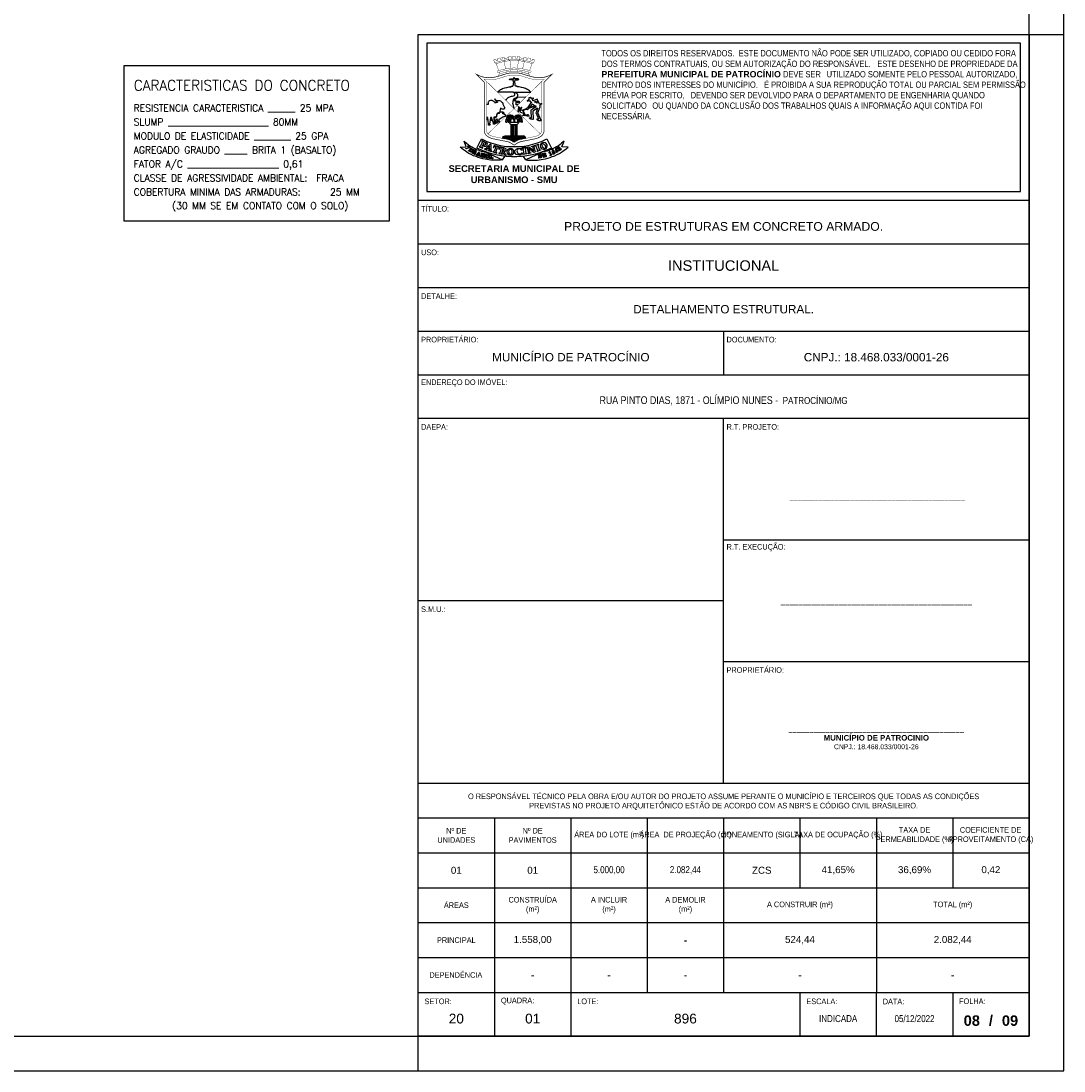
# Model space of a CAD drawing. Header units: millimetres. Extents: x -80 to 444, y 0 to 170.
# Tile 110 of 133: x 324 to 354, y 0 to 30. Entities that reach past the tile are written whole.
import ezdxf

# ---------------------------------------------------------------- set-up
doc = ezdxf.new("R2010")
doc.units = ezdxf.units.MM
doc.layers.add('BLOCOS', color=3, linetype='Continuous')
doc.layers.add('FUN_TXT_ARMADURAS', color=3, linetype='Continuous')
doc.styles.add('CYPETXT', font='romans', dxfattribs={"height": 0.2})
doc.styles.add('FORMATO', font='technic_.ttf')
doc.styles.add('R060E100', font='technic_.ttf', dxfattribs={"height": 16})
doc.styles.get("Standard").update_dxf_attribs({"font": 'arial.ttf'})

msp = doc.modelspace()

# ---------------------------------------------------------------- linework, layer by layer
at = {"color": 1}
for p, q in [((353.1, 29.7), (354.1, 29.7)), ((335.6, 0), (335.6, 1))]:
    msp.add_line(p, q, dxfattribs=at)
at = {"color": 6}
for p, q in [((344.35, 21.2), (344.35, 19.95)), ((344.35, 8.25), (344.35, 18.7)), ((344.35, 13.475), (335.6, 13.475)), ((348.725, 1), (348.725, 2.25))]:
    msp.add_line(p, q, dxfattribs=at)
at = {"color": 2}
for points in [[(270, 59.4), (270, 0), (354.1, 0), (354.1, 59.4)], [(335.85, 25.2), (352.85, 25.2), (352.85, 29.45), (335.85, 29.45)]]:
    msp.add_lwpolyline(points, close=True, dxfattribs=at)
at = {"color": 6}
for points in [[(272.5, 58.4), (272.5, 1), (353.1, 1), (353.1, 58.4)], [(335.6, 1), (335.6, 29.7), (353.1, 29.7), (353.1, 1)]]:
    msp.add_lwpolyline(points, close=True, dxfattribs=at)
at = {"color": 1, "const_width": 0.00979}
for points in [[(337.907, 28.6657), (337.8367, 28.8638), (337.7924, 28.8848), (337.7641, 28.9712, -0.0101119), (337.8249, 28.9926), (337.8381, 28.9495), (337.8811, 28.9628), (337.8681, 29.0061, -0.0135349), (337.9514, 29.0285), (337.9633, 28.9833), (338.012, 28.9951), (337.9998, 29.0394, -0.0105173), (338.0657, 29.0516), (338.0766, 29.0173), (338.0931, 28.9647), (338.0579, 28.9226), (338.1071, 28.7142)], [(338.9076, 28.8848, 0.0825429), (338.35, 28.9892, 0.0825429), (337.7924, 28.8848)], [(338.8633, 28.8638, 0.0722397), (338.35, 28.9565, 0.0722397), (337.8367, 28.8638)], [(338.19, 29.0257, 0.0704916), (338.0784, 29.0115)], [(338.2492, 28.734), (338.2309, 28.9484), (338.1898, 28.9785), (338.1902, 29.067, -0.0118928), (338.2658, 29.0715), (338.2654, 29.0233), (338.3123, 29.0238), (338.3123, 29.0725, -0.005908), (338.35, 29.0724, -0.005908), (338.3877, 29.0725), (338.3877, 29.0238), (338.4346, 29.0233), (338.4342, 29.0715, -0.0118928), (338.5098, 29.067), (338.5102, 28.9785), (338.4691, 28.9484), (338.4508, 28.734)], [(338.6216, 29.0115, 0.0704916), (338.51, 29.0257)], [(338.793, 28.6657), (338.8633, 28.8638), (338.9076, 28.8848), (338.9359, 28.9712, 0.0101119), (338.8751, 28.9926), (338.8619, 28.9495), (338.8189, 28.9628), (338.8319, 29.0061, 0.0135349), (338.7486, 29.0285), (338.7367, 28.9833), (338.688, 28.9951), (338.7002, 29.0394, 0.0105173), (338.6343, 29.0516), (338.6234, 29.0173), (338.6069, 28.9647), (338.6421, 28.9226), (338.5929, 28.7142)], [(338.7658, 28.5128, 0.565968), (338.7961, 28.5397, 0.2738554), (338.7781, 28.5602, 0.0818369), (338.35, 28.6468, 0.0818369), (337.9219, 28.5602, 0.2738554), (337.9039, 28.5397, 0.565968), (337.9342, 28.5128)]]:
    msp.add_lwpolyline(points, format="xyb", dxfattribs=at)
at = {"color": 1}
for points, const_width in [([(338.0843, 28.5604, -0.0171122), (337.8431, 28.4873, -0.0594928), (337.6765, 28.4637, -0.0110952), (337.5833, 28.4637, -0.0879771), (337.3832, 28.5038), (337.2698, 28.5546), (337.4927, 28.3273), (337.4927, 26.9445, 0.0798337), (337.5025, 26.8898, 0.1642576), (337.5923, 26.7745, 0.0972303), (337.755, 26.7076), (338.1479, 26.6297, -0.0949465), (338.2532, 26.5885), (338.35, 26.5276), (338.4468, 26.5885, -0.0949465), (338.5521, 26.6297), (338.945, 26.7076, 0.0972303), (339.1077, 26.7745, 0.1642576), (339.1975, 26.8898, 0.0798337), (339.2073, 26.9445), (339.2073, 28.3273), (339.4302, 28.5546), (339.3168, 28.5038, -0.0879771), (339.1167, 28.4637, -0.0110952), (339.0235, 28.4637, -0.0594928), (338.8569, 28.4873, -0.0171122), (338.6157, 28.5604, 0.0972383), (338.35, 28.5964, 0.0972383)], 0.0196), ([(337.8839, 28.6572, 0.2738554), (337.8658, 28.6366, 0.565968), (337.8961, 28.6098, -0.0759365), (338.35, 28.693, -0.0759365), (338.8039, 28.6098, 0.565968), (338.8342, 28.6366, 0.2738554), (338.8161, 28.6572, 0.0709109), (338.35, 28.7406, 0.0709109)], 0.00979), ([(338.1052, 28.4993, -0.0171122), (337.8597, 28.4249, -0.0594928), (337.6779, 28.3991, -0.0110952), (337.5818, 28.3991, -0.1039794), (337.4871, 28.4162), (337.5573, 28.3537), (337.5573, 26.9451, 0.0787036), (337.5635, 26.9111, 0.1642576), (337.6279, 26.8284, 0.0972303), (337.7676, 26.771), (338.1601, 26.6931, -0.0946451), (338.2876, 26.6432), (338.35, 26.6039), (338.4124, 26.6432, -0.0946451), (338.5399, 26.6931), (338.9324, 26.771, 0.0972303), (339.0721, 26.8284, 0.1642576), (339.1365, 26.9111, 0.0787036), (339.1427, 26.9451), (339.1427, 28.3537), (339.2129, 28.4162, -0.1039794), (339.1182, 28.3991, -0.0110952), (339.0221, 28.3991, -0.0594928), (338.8403, 28.4249, -0.0171122), (338.5948, 28.4993, 0.084475), (338.3516, 28.5351, 0.085264)], 0.00979)]:
    msp.add_lwpolyline(points, format="xyb", close=True, dxfattribs=dict(at, const_width=const_width))
at = {"color": 1, "const_width": 0.00979}
for points in [[(337.9418, 28.5676), (337.9235, 28.619)], [(338.1296, 28.6205), (338.1183, 28.6683)], [(338.2571, 28.6402), (338.2531, 28.687)], [(338.4429, 28.6402), (338.4469, 28.687)], [(338.5704, 28.6205), (338.5817, 28.6683)], [(338.7582, 28.5676), (338.7765, 28.619)], [(337.5573, 28.3537), (338.35, 27.575), (337.6003, 26.8513)], [(339.0997, 26.8513), (338.35, 27.575), (339.1427, 28.3537)]]:
    msp.add_lwpolyline(points, dxfattribs=at)
at = {"color": 1}
for points in [[(338.3285, 28.335), (338.3298, 28.352, 0.1753675), (338.3255, 28.3716, -0.1525632), (338.3208, 28.4008), (338.248, 28.3962), (338.2483, 28.4064), (338.2466, 28.4072), (338.2413, 28.4061, -0.0109776), (338.2303, 28.4041, -0.2264449), (338.2245, 28.4058), (338.23, 28.4071), (338.2141, 28.4092, -0.8279357), (338.2139, 28.4132), (338.2239, 28.4166, -0.1271777), (338.2466, 28.4182), (338.248, 28.4233), (338.3379, 28.4254), (338.3387, 28.4484, -0.3094406), (338.35, 28.4638)], [(338.3715, 28.335), (338.3702, 28.352, -0.1753675), (338.3745, 28.3716, 0.1525632), (338.3792, 28.4008), (338.452, 28.3962), (338.4517, 28.4064), (338.4534, 28.4072), (338.4587, 28.4061, 0.0109776), (338.4697, 28.4041, 0.2264449), (338.4755, 28.4058), (338.47, 28.4071), (338.4859, 28.4092, 0.8279357), (338.4861, 28.4132), (338.4761, 28.4166, 0.1271777), (338.4534, 28.4182), (338.452, 28.4233), (338.3621, 28.4254), (338.3613, 28.4484, 0.3094406), (338.35, 28.4638)], [(338.3309, 28.0463), (337.8698, 28.0468), (337.91, 28.0804, -0.0792331), (338.021, 28.1465, -0.0836903), (338.2676, 28.1997), (338.2676, 28.2215), (338.3084, 28.2215), (338.3084, 28.2364), (338.323, 28.2364)], [(338.1124, 27.8085), (338.1282, 27.8354, -0.1501679), (338.2023, 27.903, -0.0699618), (338.2986, 27.9331, 0.0780417), (338.3587, 27.953, 0.3306951), (338.375, 27.986, 0.2292163), (338.3309, 28.0463)], [(338.35, 27.575), (338.3273, 27.6587, -0.1189674), (338.3235, 27.7915, -0.1256689), (338.3554, 27.8562, -0.1330422), (338.3947, 27.8829, 0.2139135), (338.4566, 27.9411, 0.2204676), (338.4551, 27.9774, 0.2068478), (338.3715, 28.0463)], [(338.3715, 28.0463), (338.8302, 28.0468), (338.79, 28.0804, 0.0792331), (338.679, 28.1465, 0.0836903), (338.4324, 28.1997), (338.4324, 28.2215), (338.3916, 28.2215), (338.3916, 28.2364), (338.377, 28.2364)], [(337.5573, 27.6987), (337.584, 27.6994), (337.6141, 27.7029, 0.3498893), (337.6169, 27.7057, 0.1508016), (337.6123, 27.7298, -0.2455834), (337.612, 27.7652, -0.0958284), (337.6349, 27.7944, -0.3272035), (337.7338, 27.8026, 0.0101999), (337.7553, 27.79, -0.0739811), (337.7859, 27.7665, -0.071794), (337.8019, 27.7441), (337.8331, 27.7513), (337.8599, 27.7555, -0.1166307), (337.8842, 27.7537), (337.8599, 27.7628, -0.1539762), (337.8319, 27.7848), (337.8163, 27.8069, -0.1279971), (337.8003, 27.8499), (337.8091, 27.8365, 0.0776904), (337.8198, 27.8248, 0.0761057), (337.8532, 27.8054, 0.1372627), (337.8697, 27.8038, -0.0872321), (337.9287, 27.8037, -0.1312138), (337.9828, 27.7785, -0.1542554), (338.0308, 27.7033, 0.0252133), (338.0422, 27.6679, 0.0510708), (338.0637, 27.625, -0.0259558), (338.0682, 27.6171, 0.0209291), (338.0729, 27.6086, -0.2164991), (338.0756, 27.5865, -0.1211261), (338.0602, 27.5612, -0.3471051), (338.0433, 27.5593, 0.2647657), (338.0395, 27.5594, -0.1335941), (338.0141, 27.5538, -0.1548185), (337.9906, 27.5626, 0.0061902), (337.9615, 27.5848), (337.95, 27.5428), (337.9442, 27.5028, -0.0946831), (337.9321, 27.4675, -0.2588371), (337.9066, 27.4521, 0.3103352), (337.853, 27.4121, 0.068396), (337.8447, 27.3698, -0.2503229), (337.8234, 27.3348), (337.7683, 27.3311), (337.7816, 27.1621), (337.8061, 27.1289), (337.7566, 27.1317), (337.7581, 27.1584), (337.7046, 27.3228), (337.6694, 27.3228), (337.6429, 27.1261), (337.6607, 27.0995), (337.6119, 27.0995), (337.6174, 27.1291), (337.5977, 27.3235), (337.5573, 27.3235)], [(339.076, 27.6971), (339.0117, 27.8418), (338.8915, 27.7997, -0.6036909), (338.8858, 27.805, 0.3225458), (338.869, 27.8496), (338.9182, 27.8711), (338.8518, 27.8629), (338.8298, 27.893, 0.350927), (338.8225, 27.895), (338.7754, 27.8801, 0.371909), (338.7705, 27.8721, 0.0634966), (338.7808, 27.8369), (338.7242, 27.7827), (338.7857, 27.8081, -0.3927287), (338.7892, 27.8067, 0.2449148), (338.8439, 27.7672, -0.4927638), (338.8459, 27.7637), (338.7292, 27.5934), (338.7105, 27.5883), (338.6933, 27.5637)], [(339.1214, 27.2379), (339.0322, 27.452), (339.0952, 27.6247, 0.2962344), (339.0814, 27.685)], [(338.4612, 27.4875), (338.4671, 27.5157, -0.0139651), (338.4791, 27.5661, 0.1321923), (338.4791, 27.6323, -0.8419479), (338.4881, 27.6364, -0.2175372), (338.4975, 27.5839, 0.0252836), (338.4847, 27.5212), (338.5008, 27.5362, 0.1023303), (338.5553, 27.6129, -0.9921758), (338.5641, 27.609, -0.1084767), (338.4862, 27.4986, 0.3156258), (338.4836, 27.4868)], [(338.5723, 27.5215, 0.5580831), (338.5167, 27.4845)], [(338.5167, 27.4845), (338.6543, 27.4203), (338.6352, 27.4598, 0.1393815), (338.588, 27.513)], [(338.7141, 27.3799, 0.0548405), (338.7729, 27.3685, -0.8390859), (338.7737, 27.3601, -0.2090551), (338.6939, 27.3717, 0.1994227), (338.6815, 27.3737, -0.1161258), (338.5982, 27.3737, -0.8809874), (338.5993, 27.3837), (338.6379, 27.3824, 0.0569376), (338.6653, 27.3846), (338.6372, 27.3994, -0.2703294), (338.6263, 27.4168)], [(338.6839, 27.3912), (338.699, 27.3896, 0.0977281), (338.7119, 27.3907, 0.0423412), (338.7366, 27.4002, -0.1562378), (338.7526, 27.4025, -0.7348742), (338.7538, 27.3942, -0.0724375), (338.7149, 27.3824, 0.6281294), (338.7141, 27.3799)], [(338.7659, 27.575), (338.7491, 27.5538, -0.201937), (338.7389, 27.5483, 0.3341121), (338.7351, 27.5448, -0.7273895), (338.7226, 27.5432, 0.1045476), (338.7208, 27.5455, 0.3699832), (338.718, 27.5455, -0.6686331), (338.7101, 27.5495, 0.5231921), (338.7049, 27.5537)], [(339.0166, 27.5875), (338.89, 27.503), (338.8969, 27.2751, -0.544415), (338.8755, 27.2603), (338.8252, 27.2716, -0.2092755), (338.7953, 27.2935, -0.5227515), (338.8054, 27.3149, -0.2023617), (338.8312, 27.3089, 0.2295594), (338.8426, 27.3068, 0.3934708), (338.8449, 27.3106), (338.8334, 27.5079, -0.2047689), (338.8484, 27.5495), (338.9826, 27.6351, 0.6252674), (338.9821, 27.6399, -0.0871836), (338.9707, 27.6464)], [(339.0166, 27.5875), (338.9765, 27.4598, 0.2192635), (338.9781, 27.4471), (339.0526, 27.277, -0.2927298), (339.0514, 27.27, -0.3674289), (339.045, 27.2691, 0.1514547), (339.0193, 27.276, 0.2643945), (339.0049, 27.2671, 0.4364817), (339.0096, 27.253, 0.0114314), (339.0447, 27.2381, 0.1512931), (339.1179, 27.2324, 0.4169046), (339.1214, 27.2379)], [(337.5573, 27.275), (337.5704, 27.2654, 0.059047), (337.5947, 27.2561)], [(337.6686, 27.2434, 0.0487975), (337.7197, 27.2447)], [(338.1564, 27.2906), (338.1547, 27.2784, 0.0128134), (338.1439, 27.1828)], [(338.5436, 27.2906), (338.5453, 27.2784, -0.0128134), (338.5561, 27.1828)], [(338.0136, 26.7222, -0.3730721), (338.0941, 26.7919), (338.6059, 26.7919)], [(338.6864, 26.7222, 0.3730721), (338.6059, 26.7919)], [(338.0192, 26.1043), (337.9626, 26.0994, -0.0719824), (337.5188, 26.1242, -0.0372181), (337.2585, 26.1975, -0.0570973), (336.9912, 26.3308, -0.0327185), (336.8048, 26.4702), (336.9803, 26.4788), (336.9166, 26.644), (336.9888, 26.5829, 0.0511682), (337.1855, 26.4482, 0.0859639), (337.5396, 26.3283)], [(338.0382, 26.7173), (338.0593, 26.7605, 1.0483596), (338.0505, 26.7643), (338.0258, 26.7197)], [(338.0696, 26.711), (338.0906, 26.761, 1.0483596), (338.0815, 26.7643), (338.0572, 26.7135)], [(338.1002, 26.705), (338.1236, 26.761, 1.0483596), (338.1146, 26.7643), (338.0875, 26.7075)], [(338.136, 26.6979), (338.1548, 26.7618, 1.0483596), (338.1454, 26.7641), (338.1232, 26.7004)], [(338.1712, 26.6908), (338.1869, 26.7622, 1.0483596), (338.1774, 26.7638), (338.1582, 26.6935)], [(338.2052, 26.6817), (338.2193, 26.7626, 1.0483596), (338.2098, 26.7638), (338.1921, 26.6856)], [(338.2378, 26.6694), (338.2501, 26.7629, 1.0483596), (338.2405, 26.7637), (338.2243, 26.6749)], [(338.2766, 26.6499), (338.2841, 26.7632, 1.0483596), (338.2745, 26.7633), (338.2622, 26.6578)], [(338.308, 26.6304), (338.3168, 26.7632, 1.0483596), (338.3071, 26.7633), (338.2928, 26.6399)], [(338.3322, 26.6151), (338.3398, 26.7631, -0.1636471), (338.3425, 26.7667, -0.1532159), (338.346, 26.7678), (338.354, 26.7678)], [(338.3678, 26.6151), (338.3602, 26.7631, 0.1636471), (338.3575, 26.7667, 0.1532159), (338.354, 26.7678)], [(338.392, 26.6304), (338.3832, 26.7632, -1.0483596), (338.3929, 26.7633), (338.4072, 26.6399)], [(338.4234, 26.6499), (338.4159, 26.7632, -1.0483596), (338.4255, 26.7633), (338.4378, 26.6578)], [(338.4622, 26.6694), (338.4499, 26.7629, -1.0483596), (338.4595, 26.7637), (338.4757, 26.6749)], [(338.4948, 26.6817), (338.4807, 26.7626, -1.0483596), (338.4902, 26.7638), (338.5079, 26.6856)], [(338.5288, 26.6908), (338.5131, 26.7622, -1.0483596), (338.5226, 26.7638), (338.5418, 26.6935)], [(338.564, 26.6979), (338.5452, 26.7618, -1.0483596), (338.5546, 26.7641), (338.5768, 26.7004)], [(338.5998, 26.705), (338.5764, 26.761, -1.0483596), (338.5854, 26.7643), (338.6125, 26.7075)], [(338.6304, 26.711), (338.6094, 26.761, -1.0483596), (338.6185, 26.7643), (338.6428, 26.7135)], [(338.6618, 26.7173), (338.6407, 26.7605, -1.0483596), (338.6495, 26.7643), (338.6742, 26.7197)], [(338.6808, 26.1043), (338.7374, 26.0994, 0.0719824), (339.1812, 26.1242, 0.0372181), (339.4415, 26.1975, 0.0570973), (339.7088, 26.3308, 0.0327185), (339.8952, 26.4702), (339.7197, 26.4788), (339.7834, 26.644), (339.7112, 26.5829, -0.0511682), (339.5145, 26.4482, -0.0859639), (339.1604, 26.3283)], [(338.485, 26.4352), (338.5316, 26.4344), (338.5488, 26.4338, -0.2702252), (338.56, 26.4194), (338.5627, 26.3793, -0.8026886), (338.5588, 26.3781, 0.0740355), (338.5356, 26.4087, 0.2045789), (338.4729, 26.4179, 0.0810479), (338.4458, 26.3976, 0.1192834), (338.4301, 26.3643, 0.1931852), (338.4499, 26.3034, 0.2314151), (338.4959, 26.2784, 0.0219803), (338.522, 26.2794, 0.1996064), (338.5716, 26.3049, -0.7686045), (338.584, 26.2991)]]:
    msp.add_lwpolyline(points, format="xyb", dxfattribs=at)
for points in [[(338.4559, 27.6791), (338.4073, 27.6791), (338.4073, 27.8008), (338.3406, 27.8008), (338.4564, 27.9061), (338.6882, 27.9072)], [(338.9497, 27.6531), (338.8682, 27.7011), (338.7848, 27.5956)], [(339.1427, 27.7203), (339.076, 27.6971)], [(339.1427, 27.7063), (339.0814, 27.685)], [(338.4612, 27.4875), (338.4836, 27.4868)], [(338.6933, 27.5637), (338.5723, 27.5215)], [(338.7049, 27.5537), (338.588, 27.513)], [(338.6263, 27.4168), (338.6839, 27.3912)], [(338.9707, 27.6464), (338.7659, 27.575)], [(338.9497, 27.6531), (338.7848, 27.5956)], [(337.5947, 27.2561), (337.5888, 27.3138), (337.5573, 27.3138)], [(337.7197, 27.2447), (337.6975, 27.313), (337.678, 27.313), (337.6686, 27.2434)], [(338.115, 27.1823), (338.1244, 27.2761)], [(338.115, 27.1823), (338.1439, 27.1828)], [(338.1735, 27.1823), (338.1965, 27.1823)], [(338.4663, 27.1756), (338.2337, 27.1756), (338.2216, 27.156), (338.2653, 27.1199), (338.4347, 27.1199)], [(338.2287, 27.1823), (338.2449, 27.1823)], [(338.2653, 26.7919), (338.2653, 27.1081), (338.2696, 27.1081), (338.2696, 26.7919)], [(338.2827, 26.7919), (338.2827, 27.1081), (338.3107, 27.1081), (338.3107, 26.7919)], [(338.3306, 26.7919), (338.3306, 27.1081), (338.3694, 27.1081)], [(338.3401, 27.2459), (338.3401, 27.1756)], [(338.3599, 27.2459), (338.3599, 27.1756)], [(338.3694, 27.1081), (338.3694, 26.7919)], [(338.4173, 26.7919), (338.4173, 27.1081), (338.3893, 27.1081), (338.3893, 26.7919)], [(338.4347, 26.7919), (338.4347, 27.1081), (338.4304, 27.1081), (338.4304, 26.7919)], [(338.4347, 27.1199), (338.4784, 27.156), (338.4663, 27.1756)], [(338.4713, 27.1823), (338.4551, 27.1823)], [(338.5265, 27.1823), (338.5035, 27.1823)], [(338.585, 27.1823), (338.5561, 27.1828)], [(338.585, 27.1823), (338.5756, 27.2761)], [(337.4576, 26.3666), (338.0192, 26.1043), (338.0842, 26.2039)], [(339.2424, 26.3666), (338.6808, 26.1043), (338.6158, 26.2039)]]:
    msp.add_lwpolyline(points, dxfattribs=at)
for points in [[(338.4365, 27.7903), (338.4943, 27.7903), (338.4943, 27.7378), (338.4365, 27.7378)], [(338.9318, 27.7653), (338.9868, 27.788), (339.0136, 27.7262)], [(337.6102, 26.3781), (337.7125, 26.3441), (337.7125, 26.3571), (337.6918, 26.3683), (337.6918, 26.5415), (337.6608, 26.5566), (337.5308, 26.4234), (337.5086, 26.4235), (337.5001, 26.4131), (337.5785, 26.3863), (337.579, 26.4004), (337.5603, 26.4111), (337.5858, 26.4408), (337.6435, 26.4232), (337.6435, 26.3854), (337.6157, 26.3881)], [(337.6022, 26.4578), (337.6441, 26.4447), (337.6457, 26.5056)], [(337.7427, 26.3347), (337.8576, 26.3012), (337.8576, 26.3146), (337.8298, 26.327), (337.8768, 26.4619), (337.9144, 26.4487), (337.9164, 26.4101), (337.9318, 26.4113), (337.9415, 26.4688), (337.7753, 26.5184), (337.7482, 26.4631), (337.763, 26.4604), (337.7858, 26.4888), (337.8256, 26.4767), (337.7782, 26.3437), (337.7464, 26.3459)], [(338.5798, 26.4462), (338.6854, 26.4711), (338.6835, 26.4893), (338.5795, 26.457)], [(338.7505, 26.2811), (338.7496, 26.2915), (338.7704, 26.3018), (338.7315, 26.4451), (338.7005, 26.4447), (338.6975, 26.4573), (338.7758, 26.4762), (338.9143, 26.3777), (338.8846, 26.4838), (338.8461, 26.4803), (338.8448, 26.4909), (338.9288, 26.5132), (338.934, 26.5037), (338.9103, 26.4907), (338.9557, 26.3313), (338.9139, 26.3194), (338.7618, 26.4287), (338.7975, 26.3115), (338.8302, 26.3103), (338.8347, 26.3014)], [(338.9448, 26.5133), (339.044, 26.5509), (339.0491, 26.5398), (339.0259, 26.5262), (339.0784, 26.3868), (339.1048, 26.3911), (339.1099, 26.3809), (339.0058, 26.3452), (339.0041, 26.3545), (339.0287, 26.3701), (338.9755, 26.5075), (338.9475, 26.5039)], [(337.3582, 26.2236), (337.3593, 26.3151), (337.3413, 26.3234), (337.2729, 26.2576), (337.2596, 26.2582), (337.2553, 26.2539), (337.2986, 26.2349), (337.2985, 26.2418), (337.2898, 26.2499), (337.3013, 26.2642), (337.3308, 26.2529), (337.3308, 26.2353), (337.3179, 26.2366), (337.3122, 26.231), (337.365, 26.2109), (337.3648, 26.2184)], [(337.3105, 26.2731), (337.3308, 26.2649), (337.334, 26.2975)], [(337.5815, 26.1603), (337.6367, 26.1503), (337.636, 26.1567), (337.6221, 26.1635), (337.6371, 26.2386), (337.6522, 26.2396), (337.6511, 26.2467), (337.5994, 26.2541), (337.5949, 26.2485), (337.6095, 26.2429), (337.5949, 26.1683), (337.5855, 26.1672)], [(338.5795, 26.438), (338.6856, 26.4556), (338.6885, 26.4437), (338.6631, 26.435), (338.687, 26.288), (338.7137, 26.287), (338.7168, 26.276), (338.6076, 26.2614), (338.6078, 26.2709), (338.635, 26.2814), (338.61, 26.4266), (338.5818, 26.4285)], [(339.5604, 26.3481), (339.5527, 26.3935), (339.5766, 26.3586)]]:
    msp.add_lwpolyline(points, close=True, dxfattribs=at)
for points in [[(337.7857, 27.2619), (337.7825, 27.3221), (337.8089, 27.3233, 0.0803253), (337.8337, 27.3285, 0.158746), (337.8421, 27.3353, 0.0286502), (337.8508, 27.3504, 0.1043628), (337.856, 27.3706, -0.0317452), (337.8581, 27.39, -0.0349798), (337.8619, 27.4056, -0.0801612), (337.8693, 27.42, -0.0260052), (337.8778, 27.4304, -0.2284675), (337.9076, 27.4425, 0.3261756), (337.9436, 27.4654, -0.3232693), (337.9757, 27.4862), (338.0198, 27.4847, -0.2200569), (338.0401, 27.4746, -0.0544939), (338.0639, 27.4368), (338.045, 27.438, -0.0423738), (338.0049, 27.4437), (338.0222, 27.4332, 0.0501225), (338.1063, 27.3928), (338.1, 27.3481), (338.0698, 27.3466, 0.1464232), (338.0272, 27.3316, 0.0097094), (337.967, 27.286, -0.2372095), (337.9118, 27.2747), (337.912, 27.2128), (337.9324, 27.1853), (337.888, 27.1853), (337.8632, 27.275), (337.8474, 27.275), (337.8507, 27.1911), (337.8735, 27.1574), (337.828, 27.1608), (337.8231, 27.1848), (337.804, 27.2688)], [(337.0354, 26.5044), (337.0824, 26.4655, -0.5432104), (337.0818, 26.4595, -0.0649255), (336.9745, 26.4227, -0.3056592), (336.9634, 26.4273, -0.5414129), (336.9649, 26.4307, 0.1215777), (337.0467, 26.4666), (337.022, 26.4877, -0.4149444), (337.0214, 26.4957, -0.0566407), (337.0308, 26.5044, -0.3284654)], [(338.5247, 26.4879, 0.0460718), (338.75, 26.5175, 0.0202553), (339.0197, 26.59), (339.1314, 26.6319), (339.2881, 26.7038), (339.4162, 26.4454), (339.2595, 26.3735), (339.156, 26.3316, -0.0234713), (338.8781, 26.2519, -0.0187625), (338.6527, 26.2069, -0.0281937), (338.35, 26.1971, -0.0281937), (338.0473, 26.2069, -0.0187625), (337.8219, 26.2519, -0.0234713), (337.544, 26.3316), (337.4405, 26.3735), (337.2838, 26.4454), (337.4119, 26.7038), (337.5686, 26.6319), (337.6803, 26.59, 0.0202553), (337.95, 26.5175, 0.0460718), (338.1753, 26.4879, 0.0090336), (338.35, 26.4845, 0.0090336)], [(337.348, 26.4804), (337.4527, 26.438), (337.4527, 26.4474), (337.4291, 26.4651), (337.4948, 26.5998), (337.5165, 26.5894, -0.4308266), (337.5268, 26.5461), (337.516, 26.5325, -0.3301327), (337.4728, 26.5278, 0.8964777), (337.4644, 26.5179, 0.3766207), (337.564, 26.5087, 0.5920911), (337.553, 26.5952), (337.4346, 26.6496, 1.1798119), (337.4296, 26.6311, -0.4071479), (337.4408, 26.6176, -0.0944106), (337.4384, 26.6088), (337.4273, 26.5853), (337.3788, 26.489), (337.3564, 26.4905)], [(339.7083, 26.4106), (339.6541, 26.3675), (339.644, 26.3767), (339.644, 26.4221, 0.1616122), (339.6378, 26.4409, 0.1135764), (339.6302, 26.4474, 0.3093344), (339.6163, 26.4457, 0.4515744), (339.6163, 26.4322, -0.0316531), (339.623, 26.4254, -0.8705545), (339.6165, 26.4178, -0.0356646), (339.6007, 26.4297, -0.5303758), (339.6056, 26.4707, -0.1299998), (339.6327, 26.4767, -0.3788328), (339.6598, 26.4507, -0.0344989), (339.6602, 26.4251, 0.0064616), (339.6591, 26.4004, 0.6290929), (339.6619, 26.3989), (339.6944, 26.4248)], [(337.0609, 26.3692), (337.1084, 26.4296, 0.5286705), (337.1078, 26.4318, -0.2626963), (337.0984, 26.4415, -0.5623733), (337.1026, 26.4458), (337.1611, 26.4086, -0.3141666), (337.178, 26.3681, -0.5019414), (337.097, 26.3313), (337.0466, 26.3638, -0.2587717), (337.0426, 26.3712, -0.6476577), (337.0513, 26.375, 0.1544021)], [(337.0853, 26.3546), (337.1312, 26.4169), (337.1429, 26.4061, -0.2866513), (337.1494, 26.3824, -0.0955745), (337.134, 26.3528, -0.3169183), (337.1024, 26.3436, -0.1218578)], [(337.2229, 26.2657), (337.2421, 26.2891, 0.9223567), (337.2358, 26.2951, 0.0195208), (337.2202, 26.2801, -0.3870576), (337.2163, 26.2799), (337.1867, 26.2973, -0.4861728), (337.1858, 26.3037), (337.1977, 26.3252, -0.4259892), (337.2017, 26.3262, 0.040372), (337.2162, 26.319, -0.4437247), (337.2186, 26.3125, -0.0162145), (337.217, 26.3028), (337.2207, 26.3006), (337.2399, 26.333, 0.9985904), (337.2363, 26.3371), (337.2266, 26.3279), (337.2062, 26.3371), (337.2192, 26.3638), (337.2529, 26.3474, -0.314626), (337.2544, 26.3447), (337.2503, 26.3318, 0.992119), (337.2582, 26.3292), (337.2691, 26.3513), (337.1947, 26.3886, 0.5136072), (337.1881, 26.3851), (337.193, 26.3801, -0.3045319), (337.1943, 26.373), (337.1608, 26.3144, -0.2105703), (337.1558, 26.3107, -0.1334378), (337.1451, 26.3112, 0.6255749), (337.1402, 26.3061), (337.2132, 26.2667, 0.1942123)], [(337.3692, 26.2093), (337.4432, 26.1876, 0.5950341), (337.4737, 26.2182, 0.222158), (337.4549, 26.2393), (337.4628, 26.2404, 0.7977212), (337.4668, 26.2826), (337.4021, 26.3018, 0.7072236), (337.3991, 26.2977), (337.4029, 26.2941, -0.1962732), (337.4059, 26.2876), (337.3844, 26.223, -0.0556629), (337.3813, 26.2162), (337.3718, 26.2159)], [(337.4191, 26.2363), (337.4109, 26.2119, 0.3856886), (337.4124, 26.2086, 0.0962273), (337.4347, 26.2034, 0.519308), (337.447, 26.2195, 0.1375758), (337.4356, 26.2369, 0.4563195)], [(337.4338, 26.283), (337.4249, 26.2522), (337.4329, 26.2505, 0.8577137), (337.4449, 26.2815, 0.1963354)], [(337.4867, 26.188), (337.4739, 26.1864), (337.4701, 26.1815), (337.5229, 26.1693), (337.5214, 26.1761), (337.5112, 26.1817), (337.5187, 26.2093), (337.5295, 26.2067), (337.5376, 26.1793, 0.2169937), (337.5569, 26.1608, 0.0009399), (337.5722, 26.1554, 0.2723686), (337.5766, 26.1563, 0.5049076), (337.5761, 26.1609, -0.2220291), (337.5655, 26.1766, 0.0932971), (337.5539, 26.2092, -0.4179832), (337.5546, 26.2115), (337.5654, 26.2138, 0.6929144), (337.5723, 26.2577), (337.4985, 26.277, 0.8808916), (337.4951, 26.2687, -0.0492997), (337.5019, 26.264, -0.4119083), (337.5023, 26.2591)], [(337.5203, 26.2197), (337.5302, 26.2608), (337.5377, 26.2573, -0.3062738), (337.5489, 26.2391, -0.1976902), (337.5402, 26.2204, -0.2317516), (337.5301, 26.2173, -0.0335457)], [(337.6574, 26.2386), (337.6612, 26.2445), (337.7098, 26.2399), (337.7145, 26.2318), (337.6985, 26.23), (337.6886, 26.1557), (337.7258, 26.1531), (337.7346, 26.1685, -0.896771), (337.7422, 26.1652), (337.7351, 26.1416, -0.2500265), (337.7314, 26.138), (337.6452, 26.1466, -0.7334021), (337.6436, 26.1545), (337.6552, 26.1563, 0.334965), (337.6597, 26.1609, 0.0025457), (337.6684, 26.2333)], [(337.9136, 26.291), (338.0167, 26.2717), (338.0173, 26.2829), (337.9945, 26.2907), (338.0054, 26.3458), (338.0152, 26.3461), (338.0516, 26.2731, 0.1746303), (338.0605, 26.2646, -0.0210108), (338.0826, 26.2537, 0.1108634), (338.1221, 26.2423), (338.1244, 26.2504), (338.1166, 26.2565, -0.0966629), (338.1054, 26.2696, -0.0552111), (338.0747, 26.3414, -0.3481475), (338.078, 26.3497, -0.0545272), (338.1007, 26.3597, 0.3017731), (338.1177, 26.3809, 0.147969), (338.1186, 26.4151, 0.1389218), (338.1027, 26.4352, 0.0689416), (338.0574, 26.4514), (337.9543, 26.4659), (337.9503, 26.4562), (337.9739, 26.4486), (337.9433, 26.2998), (337.9151, 26.2988)], [(338.0242, 26.4398), (338.0073, 26.3594), (338.0293, 26.3586, 0.3700116), (338.06, 26.3833, 0.1151386), (338.0596, 26.4129, 0.2858372)], [(339.041, 26.2499), (339.0563, 26.1735, -0.3955286), (339.0536, 26.1692, 0.0122301), (339.0428, 26.1662, 0.8807358), (339.0439, 26.1598), (339.1197, 26.1707, 0.2937965), (339.1539, 26.203, 0.1994805), (339.1524, 26.2446, 0.3073147), (339.1135, 26.2717), (339.0316, 26.2624, 0.4421056), (339.0244, 26.2524, 0.4784128), (339.0258, 26.2515), (339.0368, 26.252, -0.2636348)], [(339.071, 26.2566), (339.0863, 26.177), (339.1026, 26.1803, 0.3447034), (339.122, 26.2108, 0.2174796), (339.1127, 26.2429, 0.2724135), (339.08, 26.2584, 0.0505764)], [(339.1844, 26.1791), (339.2753, 26.2012), (339.2747, 26.2295, 0.7656565), (339.2655, 26.2318), (339.2649, 26.2124), (339.2221, 26.2021), (339.2125, 26.2344), (339.2327, 26.2404), (339.2419, 26.2287), (339.2487, 26.2306), (339.239, 26.2669), (339.2327, 26.2653), (339.2327, 26.2498), (339.2098, 26.2433), (339.2006, 26.2757), (339.2417, 26.2859), (339.2495, 26.2721, 0.9926017), (339.2565, 26.276, -0.0815327), (339.2482, 26.2994), (339.1585, 26.2794, 0.8302167), (339.1588, 26.2696), (339.1712, 26.2708), (339.1909, 26.1947), (339.1829, 26.1873, 0.5458928)], [(339.38, 26.2339), (339.4303, 26.2535, 1.091405), (339.4266, 26.2609, -0.1182519), (339.4145, 26.257, -0.3706715), (339.4104, 26.26), (339.3743, 26.3405, 0.5206973), (339.3677, 26.3418), (339.3429, 26.3177, 0.6030092), (339.3455, 26.3086), (339.3604, 26.3151), (339.3871, 26.2537, -0.2473091), (339.3866, 26.2471, -0.2059485), (339.379, 26.2418, 0.9316202)], [(339.4574, 26.3185), (339.4535, 26.3108, 0.3802231), (339.4609, 26.2821, 0.2123795), (339.4979, 26.2757, 0.3361292), (339.525, 26.3095, 0.3651136), (339.4908, 26.3397), (339.4933, 26.3439, 0.5560021), (339.4741, 26.3804, 0.1188674), (339.4553, 26.3791, 0.3823075), (339.4303, 26.3448, 0.3667708)], [(339.4778, 26.3408), (339.4527, 26.35, -0.421403), (339.4494, 26.3586), (339.4512, 26.3617, -0.4929162), (339.4666, 26.3661, -0.3373206)], [(339.4706, 26.3176), (339.498, 26.3105, -0.3393514), (339.5058, 26.3005, -0.3553599), (339.4959, 26.2881, -0.2880388), (339.4776, 26.2947, -0.0741809), (339.4714, 26.3057, -0.1520368)], [(339.5386, 26.4148), (339.5475, 26.3335, 0.5062329), (339.5616, 26.328), (339.5841, 26.3422), (339.5945, 26.329), (339.6143, 26.3445), (339.6043, 26.3573), (339.6145, 26.365), (339.6066, 26.3756), (339.6002, 26.3703, -0.4216062), (339.5951, 26.3713), (339.559, 26.4269, 0.3470052), (339.5518, 26.4296, 0.1245378), (339.5416, 26.4235, 0.2252861)]]:
    msp.add_lwpolyline(points, format="xyb", close=True, dxfattribs=at)
at = {"color": 6}
for points in [[(335.6, 24.95), (353.1, 24.95)], [(335.6, 23.7), (353.1, 23.7)], [(335.6, 22.45), (353.1, 22.45)], [(335.6, 21.2), (353.1, 21.2)], [(335.6, 19.95), (353.1, 19.95)], [(335.6, 18.7), (353.1, 18.7)], [(344.35, 15.2167), (353.1, 15.2167)], [(344.35, 11.7333), (353.1, 11.7333)], [(335.6, 8.25), (353.1, 8.25)], [(335.6, 7.25), (353.1, 7.25)], [(335.6, 2.25), (353.1, 2.25)], [(337.7875, 2.25), (337.7875, 1)], [(339.975, 2.25), (339.975, 1)], [(346.5375, 2.25), (346.5375, 1)], [(350.9125, 2.25), (350.9125, 1)]]:
    msp.add_lwpolyline(points, dxfattribs=at)
at = {"color": 2}
for points in [[(337.7875, 7.25), (337.7875, 2.25)], [(339.975, 7.25), (339.975, 2.25)], [(342.1625, 7.25), (342.1625, 6.7144), (342.1625, 5.4771), (342.1625, 4.446), (342.1625, 2.25)], [(344.35, 7.25), (344.35, 2.25)], [(346.5375, 7.25), (346.5375, 5.25)], [(348.725, 7.25), (348.725, 2.25)], [(350.9125, 7.25), (350.9125, 5.25)], [(335.6, 6.25), (353.1, 6.25)], [(335.6, 5.25), (353.1, 5.25)], [(335.6, 4.25), (353.1, 4.25)], [(335.6, 3.25), (353.1, 3.25)]]:
    msp.add_lwpolyline(points, dxfattribs=at)
at = {"color": 1}
for centre, radius, start, end in [((339.019, 28.2476), 0.696, 172.79315, 180.92214), ((337.681, 28.2476), 0.696, 359.07786, 7.20685), ((338.2462, 27.2638), 0.1224, 32.00351, 174.2381), ((338.4538, 27.2638), 0.1224, 5.7619, 147.99649), ((338.2488, 27.2774), 0.0934, 28.81725, 171.87483), ((338.5978, 27.1768), 0.4243, 167.86057, 179.25731), ((338.2739, 27.2494), 0.0924, 52.15946, 169.61878), ((338.4311, 27.2035), 0.2356, 161.18844, 185.14018), ((338.2753, 27.2547), 0.0716, 23.53099, 159.84532), ((338.3716, 27.2042), 0.1446, 155.35207, 188.68733), ((338.2989, 27.2296), 0.0683, 51.95209, 149.23557), ((338.3838, 27.2001), 0.14, 158.55449, 187.30283), ((338.2995, 27.2344), 0.049, 53.57617, 159.77198), ((338.2922, 27.2425), 0.048, 4.08865, 40.71878), ((338.4247, 27.2547), 0.0716, 20.15468, 156.46901), ((338.4011, 27.2296), 0.0683, 30.76443, 128.04791), ((338.4078, 27.2425), 0.048, 139.28122, 175.91135), ((338.4512, 27.2774), 0.0934, 8.12517, 151.18275), ((338.4261, 27.2494), 0.0924, 10.38122, 127.84054), ((338.4005, 27.2344), 0.049, 20.22802, 126.42383), ((338.3162, 27.2001), 0.14, 352.69717, 21.44551), ((338.3284, 27.2042), 0.1446, 351.31267, 24.64793), ((338.2689, 27.2035), 0.2356, 354.85982, 18.81156), ((338.1022, 27.1768), 0.4243, 0.74269, 12.13943)]:
    msp.add_arc(centre, radius, start, end, dxfattribs=at)
at = {"color": 1, "extrusion": (0, 0, -1)}
for centre, major_axis, ratio, start_param, end_param in [((339.1972, 26.5046), (-0.102, 0.0037), 0.940108, -1.5707963, 4.712389), ((338.2434, 26.3367), (-0.1021, 0), 0.9396743, -1.5707963, 4.712389), ((338.4815, 26.3393), (-0.1123, 0.0041), 0.8537433, 3.5317388, 7.8539816)]:
    msp.add_ellipse(centre, major_axis=major_axis, ratio=ratio, start_param=start_param, end_param=end_param, dxfattribs=at)
at = {"color": 1}
for centre, major_axis in [((339.1972, 26.5046), (0.0387, -0.0694)), ((338.2434, 26.3367), (-0.0049, -0.0793))]:
    msp.add_ellipse(centre, major_axis=major_axis, ratio=0.5239768, dxfattribs=at)
at = {"layer": 'BLOCOS', "color": 2}
msp.add_lwpolyline([(327.1809, 28.807), (334.7727, 28.807), (334.7727, 24.3474), (327.1809, 24.3474)], close=True, dxfattribs=at)

# ---------------------------------------------------------------- texts
at = {"color": 2}
for s, insert, char_height, width, attachment_point, style in [('TODOS OS DIREITOS RESERVADOS.  ESTE DOCUMENTO NÃO PODE SER UTILIZADO, COPIADO OU CEDIDO FORA DOS TERMOS CONTRATUAIS, OU SEM AUTORIZAÇÃO DO RESPONSÁVEL. {\\H2.27731x; }ESTE DESENHO DE PROPRIEDADE DA {\\fArial|b1|i0|c0|p34;PREFEITURA MUNICIPAL DE PATROCÍNIO} DEVE SER {\\H1.88966x; }UTILIZADO SOMENTE PELO PESSOAL AUTORIZADO, DENTRO DOS INTERESSES DO MUNICÍPIO. {\\H2.01777x; }É PROIBIDA A SUA REPRODUÇÃO TOTAL OU PARCIAL SEM PERMISSÃO PRÉVIA POR ESCRITO, {\\H1.9673x; }DEVENDO SER DEVOLVIDO PARA O DEPARTAMENTO DE ENGENHARIA QUANDO SOLICITADO {\\H1.74947x; }OU QUANDO DA CONCLUSÃO DOS TRABALHOS QUAIS A INFORMAÇÃO AQUI CONTIDA FOI {\\H1.81799x; }NECESSÁRIA.{\\H2.00465x; }', (340.85, 29.25), 0.18, 11.75, 1, 'FORMATO'), ('{\\fArial|b1|i0|c0|p34;\\H1.2x;SECRETARIA MUNICIPAL DE URBANISMO - SMU}', (338.35, 25.6945), 0.16, 3.846925, 5, 'R060E100'), (' TÍTULO:', (335.6262, 24.6234), 0.16, 17.7475, 7, 'FORMATO'), (' USO:', (335.6262, 23.3734), 0.16, 17.7475, 7, 'FORMATO'), (' DETALHE:', (335.6262, 22.1234), 0.16, 17.7475, 7, 'FORMATO'), (' PROPRIETÁRIO:', (335.6262, 20.8734), 0.16, 8.8475, 7, 'FORMATO'), (' DOCUMENTO:', (344.3762, 20.8734), 0.16, 8.8475, 7, 'FORMATO'), (' ENDEREÇO DO IMÓVEL:', (335.6262, 19.6048), 0.16, 17.7475, 7, 'FORMATO'), (' DAEPA:', (335.6262, 18.3734), 0.16, 6.6225, 7, 'FORMATO'), (' R.T. PROJETO:', (344.3762, 18.3734), 0.16, 11.0725, 7, 'FORMATO'), ('___________________________________________', (348.7512, 16.4333), 0.16, 8.75, 5, 'FORMATO'), (' R.T. EXECUÇÃO:', (344.3762, 14.8901), 0.16, 11.0725, 7, 'FORMATO'), (' S.M.U.:', (335.6262, 13.1484), 0.16, 6.6225, 7, 'FORMATO'), ('___________________________________________', (348.725, 13.475), 0.2, 8.75, 5, 'FORMATO'), (' PROPRIETÁRIO:', (344.3762, 11.4067), 0.16, 11.0725, 7, 'FORMATO'), ('___________________________________________\\P{\\fArial|b1|i0|c0|p34;MUNICÍPIO DE PATROCINIO\\P\\fArial|b0|i0|c0|p34;\\H0.875x;CNPJ.: 18.468.033/0001-26}', (348.725, 9.5562), 0.16, 8.75, 5, 'FORMATO'), ("O RESPONSÁVEL TÉCNICO PELA OBRA E/OU AUTOR DO PROJETO ASSUME PERANTE O MUNICÍPIO E TERCEIROS QUE TODAS AS CONDIÇÕES \\PPREVISTAS NO PROJETO ARQUITETÔNICO ESTÃO DE ACORDO COM AS NBR'S E CÓDIGO CIVIL BRASILEIRO.", (344.35, 7.7146), 0.16, 17.5, 5, 'FORMATO'), ('Nº DE\\PUNIDADES', (336.6937, 6.75), 0.16, 2.1875, 5, 'FORMATO'), ('Nº DE \\PPAVIMENTOS', (338.8812, 6.75), 0.16, 2.1875, 5, 'FORMATO'), ('ÁREA DO LOTE (m²)', (341.0687, 6.75), 0.16, 1.718147, 5, 'FORMATO'), ('ÁREA  DE PROJEÇÃO (m²)', (343.2562, 6.75), 0.16, 2.1875, 5, 'FORMATO'), ('ZONEAMENTO (SIGLA)', (345.4437, 6.75), 0.16, 2.1875, 5, 'FORMATO'), ('TAXA DE OCUPAÇÃO (%)', (347.6312, 6.75), 0.16, 2.1875, 5, 'FORMATO'), ('TAXA DE PERMEABILIDADE (%)', (349.8187, 6.75), 0.16, 2.1875, 5, 'FORMATO'), ('COEFICIENTE DE APROVEITAMENTO (CA)', (351.9974, 6.75), 0.16, 2.169772, 5, 'FORMATO'), ('{\\fArial|b0|i0|c0|p34;01}', (336.6937, 5.75), 0.2, 2.1875, 5, 'FORMATO'), ('{\\fArial|b0|i0|c0|p34;01}', (338.8812, 5.75), 0.2, 2.1875, 5, 'FORMATO'), ('5.000,00', (341.0687, 5.75), 0.2, 2.1875, 5, 'FORMATO'), ('2.082,44', (343.2562, 5.75), 0.2, 2.1875, 5, 'FORMATO'), ('{\\fArial|b0|i0|c0|p34;ZCS}', (345.4437, 5.75), 0.2, 2.1875, 5, 'FORMATO'), ('{\\fArial|b0|i0|c0|p34;41,65%}', (347.6312, 5.75), 0.2, 2.1875, 5, 'FORMATO'), ('{\\fArial|b0|i0|c0|p34;36,69%}', (349.8187, 5.75), 0.2, 2.1875, 5, 'FORMATO'), ('{\\fArial|b0|i0|c0|p34;0,42}', (352.0062, 5.75), 0.2, 2.1875, 5, 'FORMATO'), ('ÁREAS', (336.6937, 4.75), 0.16, 2.1875, 5, 'FORMATO'), ('CONSTRUÍDA \\P(m²)', (338.8812, 4.75), 0.16, 2.1875, 5, 'FORMATO'), ('A INCLUIR \\P(m²)', (341.0687, 4.75), 0.16, 2.1875, 5, 'FORMATO'), ('A DEMOLIR \\P(m²)', (343.2562, 4.75), 0.16, 2.1875, 5, 'FORMATO'), ('A CONSTRUIR (m²)', (346.5375, 4.75), 0.16, 4.375, 5, 'FORMATO'), ('TOTAL (m²)', (350.9125, 4.75), 0.16, 4.375, 5, 'FORMATO'), ('PRINCIPAL', (336.6937, 3.75), 0.16, 2.1875, 5, 'FORMATO'), ('{\\fArial|b0|i0|c0|p34;1.558,00}', (338.8812, 3.75), 0.2, 2.1875, 5, 'FORMATO'), ('{\\fArial|b1|i0|c0|p34;-}', (343.2562, 3.75), 0.2, 2.1875, 5, 'FORMATO'), ('{\\fArial|b0|i0|c0|p34;524,44}', (346.5375, 3.75), 0.2, 2.1875, 5, 'FORMATO'), ('{\\fArial|b0|i0|c0|p34;2.082,44}', (350.9125, 3.75), 0.2, 2.1875, 5, 'FORMATO'), ('DEPENDÊNCIA', (336.6806, 2.75), 0.16, 2.16125, 5, 'FORMATO'), ('{\\fArial|b1|i0|c0|p34;-}', (338.8812, 2.75), 0.2, 2.1875, 5, 'FORMATO'), ('{\\fArial|b1|i0|c0|p34;-}', (341.0687, 2.75), 0.2, 2.1875, 5, 'FORMATO'), ('{\\fArial|b1|i0|c0|p34;-}', (343.2562, 2.75), 0.2, 2.1875, 5, 'FORMATO'), ('{\\fArial|b1|i0|c0|p34;-}', (346.5375, 2.75), 0.2, 4.375, 5, 'FORMATO'), ('{\\fArial|b1|i0|c0|p34;-}', (350.9125, 2.75), 0.2, 4.375, 5, 'FORMATO'), (' SETOR:', (335.725, 1.9948), 0.16, 2.1725, 4, 'FORMATO'), (' QUADRA:', (337.9125, 2), 0.16, 2.1725, 4, 'FORMATO'), (' LOTE:', (340.1, 1.9948), 0.16, 6.5625, 4, 'FORMATO'), (' ESCALA:', (346.6625, 1.9948), 0.16, 2.1725, 4, 'FORMATO'), (' DATA:', (348.85, 1.9919), 0.16, 2.1725, 4, 'FORMATO'), (' FOLHA:', (351.0375, 1.9971), 0.16, 2.1875, 4, 'FORMATO')]:
    msp.add_mtext(s, dxfattribs=dict(at, insert=insert, char_height=char_height, width=width, attachment_point=attachment_point, style=style))
at = {"color": 3, "attachment_point": 5, "style": 'FORMATO'}
for s, insert, char_height, width in [('{\\fArial|b0|i0|c0|p34;PROJETO DE ESTRUTURAS EM CONCRETO ARMADO.}', (344.35, 24.1967), 0.25, 17.5), ('{\\fArial|b0|i0|c0|p34;\\H1.0714x;INSTITUCIONAL}', (344.35, 23.075), 0.28, 17.5), ('{\\fArial|b0|i0|c0|p34;DETALHAMENTO ESTRUTURAL.}', (344.35, 21.825), 0.24, 17.5), ('{\\fArial|b0|i0|c0|p34;MUNICÍPIO DE PATROCÍNIO}', (339.975, 20.45), 0.24, 8.75), ('{\\fArial|b0|i0|c0|p34;CNPJ.: 18.468.033/0001-26}', (348.725, 20.45), 0.24, 8.75), ('{\\H1.1x;RUA PINTO DIAS, 1871 - OLÍMPIO NUNES - \\H0.90909x; PATROCÍNIO/MG}', (344.35, 19.2), 0.2, 17.5), ('{\\fArial|b0|i0|c0|p34;20}', (336.6937, 1.5), 0.28, 2.1875), ('{\\fArial|b0|i0|c0|p34;01}', (338.8812, 1.5), 0.28, 2.1875), ('{\\fArial|b0|i0|c0|p34;896}', (343.2562, 1.5), 0.28, 6.5625), ('INDICADA', (347.6312, 1.5), 0.2, 2.1875), ('05/12/2022', (349.8187, 1.5), 0.2, 2.1875)]:
    msp.add_mtext(s, dxfattribs=dict(at, insert=insert, char_height=char_height, width=width))
at = {"color": 3, "char_height": 0.3, "attachment_point": 5}
for s, insert, width in [('{\\fArial|b1|i0|c0|p34;08}', (351.4594, 1.442), 1.09375), ('{\\fArial|b1|i0|c0|p34;/}', (352.0062, 1.442), 2.1875), ('{\\fArial|b1|i0|c0|p34;09}', (352.5531, 1.442), 1.09375)]:
    msp.add_mtext(s, dxfattribs=dict(at, insert=insert, width=width))
at = {"layer": 'FUN_TXT_ARMADURAS', "style": 'CYPETXT', "width": 0.953514}
msp.add_text('CARACTERISTICAS DO CONCRETO', height=0.3, dxfattribs=at).set_placement((327.4548, 28.0892))
at = {"layer": 'FUN_TXT_ARMADURAS', "color": 2, "style": 'CYPETXT', "width": 0.953514}
for s, p in [('RESISTENCIA CARACTERISTICA ______ 25 MPA', (327.4548, 27.4892)), ('SLUMP ______________________ 80MM', (327.4548, 27.0892)), ('MODULO DE ELASTICIDADE ________ 25 GPA', (327.4548, 26.6892)), ('AGREGADO GRAUDO _____ BRITA 1 (BASALTO)', (327.4548, 26.2892)), ('FATOR A/C ____________________ 0,61', (327.4548, 25.8892)), ('CLASSE DE AGRESSIVIDADE AMBIENTAL:  FRACA', (327.4548, 25.4892)), ('COBERTURA MINIMA DAS ARMADURAS:   25 MM', (327.4548, 25.0892)), ('(30 MM SE EM CONTATO COM O SOLO)', (328.5548, 24.6892))]:
    msp.add_text(s, height=0.2, dxfattribs=at).set_placement(p)

doc.saveas('drawing.dxf')
